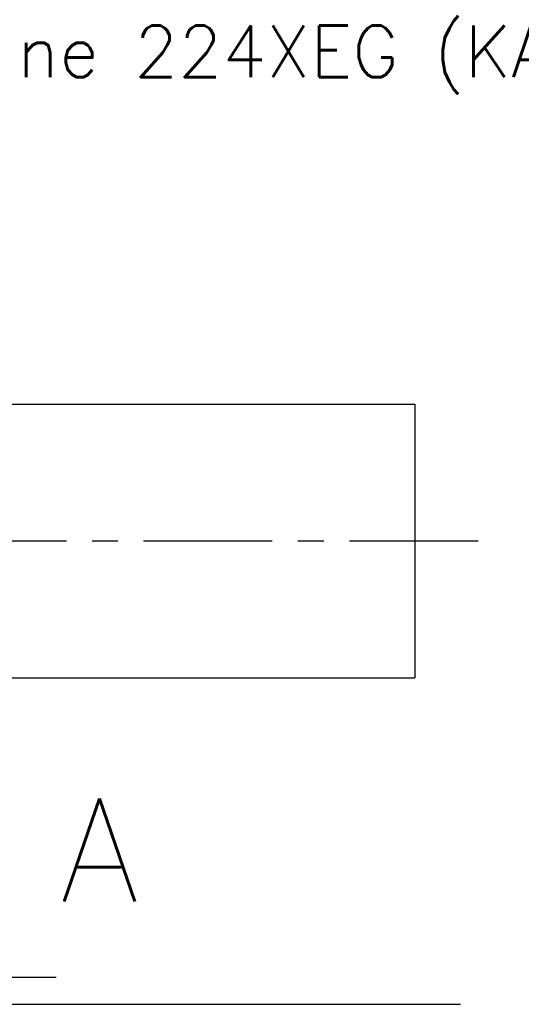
# Model space of a CAD drawing. Header units: millimetres. Extents: x 0 to 5940, y 0 to 4200.
# Tile 50 of 52: x 3539 to 3782, y 2987 to 3465. Entities that reach past the tile are written whole.
import ezdxf

# ---------------------------------------------------------------- set-up
doc = ezdxf.new("R2010")
doc.units = ezdxf.units.MM
doc.header["$LTSCALE"] = 50
doc.linetypes.add('MITTE', pattern=[2, 1.25, -0.25, 0.25, -0.25])
for name, color, linetype in [('02-LINIE-035', 2, 'CONTINUOUS'), ('03-LINIE-050', 3, 'CONTINUOUS'), ('05-ACHSE', 1, 'MITTE'), ('10-TEXT-025', 1, 'CONTINUOUS'), ('12-TEXT-050', 3, 'CONTINUOUS')]:
    doc.layers.add(name, color=color, linetype=linetype)
doc.styles.add('ACA_NORM', font='ROMANS.SHX')

msp = doc.modelspace()

# ---------------------------------------------------------------- linework, layer by layer
at = {"layer": '02-LINIE-035'}
for p, q in [((3260.15, 3278.56), (3730.65, 3278.56)), ((3730.65, 3278.56), (3730.65, 3145.56)), ((3260.15, 3145.56), (3730.65, 3145.56))]:
    msp.add_line(p, q, dxfattribs=at)
at = {"layer": '02-LINIE-035', "linetype": 'MITTE'}
msp.add_line((3556.32, 3000.03), (3411.5, 3000.03), dxfattribs=at)
at = {"layer": '03-LINIE-050'}
msp.add_line((2425.15, 2987.06), (3752.81, 2987.06), dxfattribs=at)
at = {"layer": '05-ACHSE'}
msp.add_line((3761.37, 3212.06), (2375.15, 3212.06), dxfattribs=at)

# ---------------------------------------------------------------- texts
at = {"layer": '10-TEXT-025', "style": 'ACA_NORM'}
msp.add_text('represented KSB-Engine 224XEG (KA16)', height=25, dxfattribs=at).set_placement((3159.25, 3437.33))
at = {"layer": '12-TEXT-050', "style": 'ACA_NORM'}
msp.add_text('A', height=50, dxfattribs=at).set_placement((3558.14, 3036.94))

doc.saveas('drawing.dxf')
